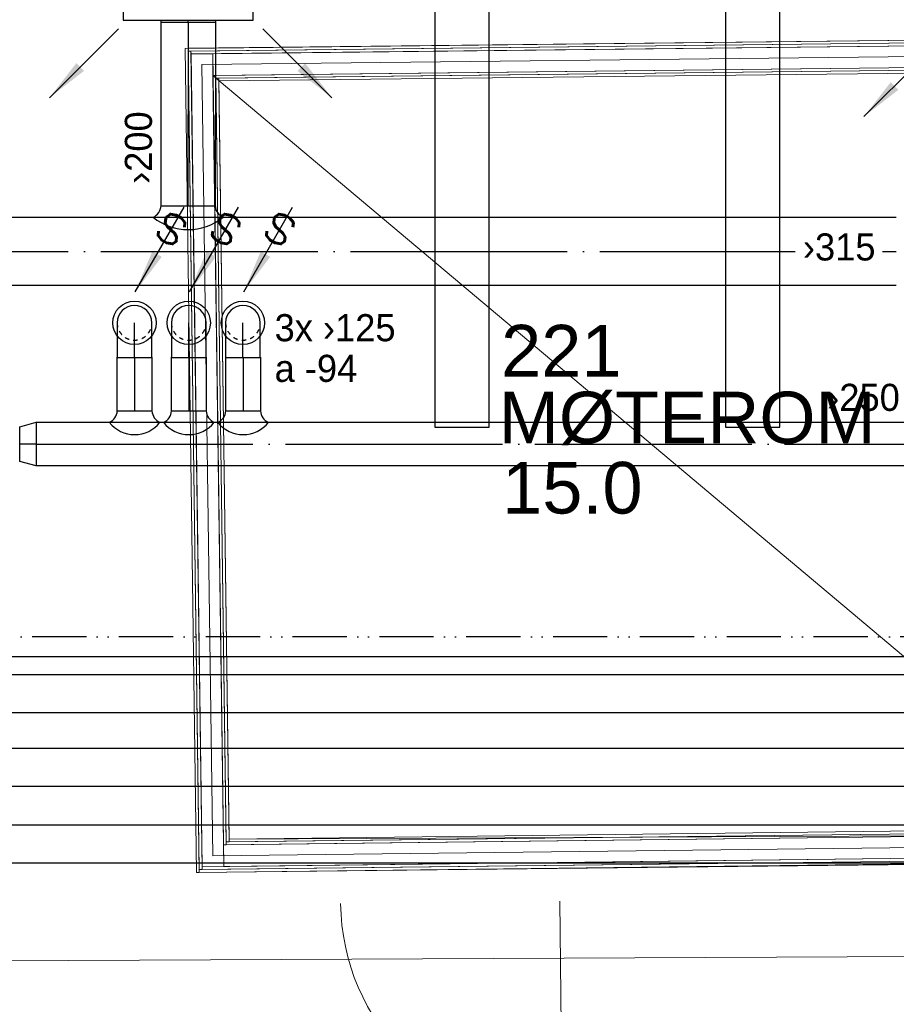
# Model space of a CAD drawing. Header units: millimetres. Extents: x 0 to 83478, y 0 to 53008.
# Tile 24 of 83: x 25994 to 30035, y 20576 to 25117. Entities that reach past the tile are written whole.
import ezdxf
from ezdxf.enums import TextEntityAlignment as Align

# ---------------------------------------------------------------- set-up
doc = ezdxf.new("R2010")
doc.units = ezdxf.units.MM
doc.header["$LTSCALE"] = 50
doc.header["$MEASUREMENT"] = 0
doc.header["$PDMODE"] = 1
for name, pattern in [('2V-CENT', [23, 20, -1.5, 0, -1.5]), ('V-GOMD', [0.8, 0.4, -0.4]), ('V-KV', [2, 1, 1]), ('V-V', [2, 1, 1]), ('V-VV', [8, 5, -1, 0, -1, 0, -1])]:
    doc.linetypes.add(name, pattern=pattern)
doc.layers.get('0').update_dxf_attribs({"linetype": 'CONTINUOUS'})
for name, color, linetype in [('20602A200D001$0$832 Rominfo', 7, 'CONTINUOUS'), ('V060-', 3, 'CONTINUOUS'), ('V061-', 1, 'CONTINUOUS'), ('V070-', 3, 'CONTINUOUS'), ('V071-', 1, 'CONTINUOUS'), ('V080-', 3, 'CONTINUOUS'), ('V100-', 6, 'CONTINUOUS'), ('V110', 1, 'CONTINUOUS'), ('V110-', 6, 'CONTINUOUS')]:
    doc.layers.add(name, color=color, linetype=linetype)
for name, color, linetype, lineweight in [('20602A200D001$0$A-DOOR', 31, 'CONTINUOUS', 13), ('20602A200D001$0$A-GENM', 13, 'CONTINUOUS', 9), ('20602A200D001$0$A-WALL', 7, 'CONTINUOUS', 13)]:
    doc.layers.add(name, color=color, linetype=linetype, lineweight=lineweight)
doc.styles.add('20602A200D001$0$Arial', font='arial.ttf', dxfattribs={"height": 238.125})
doc.styles.add('FISO', font='fiso')
doc.styles.add('SIMPLEX', font='SIMPLEX')

# ---------------------------------------------------------------- blocks, each defined once
blk = doc.blocks.new('TAK_P', base_point=(16247.5, 22586.5))
for p, q in [((16248, 22587), (16247, 22587)), ((16247, 22587), (16247, 22586)), ((16248, 22586), (16248, 22587)), ((16247, 22586), (16248, 22586))]:
    blk.add_line(p, q)
blk = doc.blocks.new('V420', base_point=(455, 404.5))
blk.add_line((455, 404.5), (464, 404.5))
blk.add_solid([(455, 404.5), (459, 405), (459, 404)])
blk = doc.blocks.new('V421', base_point=(455.5, 404.5))
at = {"rotation": 180}
blk.add_blockref('V420', (464.5, 404.5), dxfattribs=at)
blk = doc.blocks.new('C3A', base_point=(16246, 22590.5))
at = {"color": 0, "linetype": 'ByBlock'}
blk.add_line((16247, 22590.5), (16246, 22590.5), dxfattribs=at)
blk = doc.blocks.new('K3A', base_point=(16246, 22590.5))
at = {"color": 0, "linetype": 'ByBlock'}
for p, q in [((16246, 22591), (16247, 22591)), ((16247, 22591), (16247, 22590)), ((16247, 22590), (16246, 22590))]:
    blk.add_line(p, q, dxfattribs=at)
blk = doc.blocks.new('33A', base_point=(16246, 22590.5))
blk.add_point((16247, 22590.5))
at = {"color": 0, "linetype": 'ByBlock'}
blk.add_blockref('K3A', (16246, 22590.5), dxfattribs=at)
at = {"color": 1, "linetype": '2V-CENT'}
blk.add_blockref('C3A', (16246, 22590.5), dxfattribs=at)
at = {"style": 'SIMPLEX', "flags": 3}
blk.add_attdef('0', (16246, 22590.5), '', height=1, dxfattribs=at)
blk = doc.blocks.new('CCDIMF_200X160X75', base_point=(3095.5, 30301.1))
at = {"color": 0, "linetype": 'ByBlock'}
blk.add_line((3058, 30301.1), (3133, 30301.1), dxfattribs=at)
blk = doc.blocks.new('KCDIMF_200X160X75', base_point=(3095.5, 30301.1))
at = {"color": 0, "linetype": 'ByBlock'}
for p, q in [((3058, 30201.1), (3058, 30401.1)), ((3058, 30401.1), (3133, 30381.1)), ((3133, 30381.1), (3133, 30221.1)), ((3133, 30221.1), (3058, 30201.1))]:
    blk.add_line(p, q, dxfattribs=at)
blk = doc.blocks.new('3CDIMF_200X160X75', base_point=(3095.5, 30301.1))
for p in [(3058, 30301.1), (3133, 30301.1)]:
    blk.add_point(p)
at = {"color": 0, "linetype": 'ByBlock'}
blk.add_blockref('KCDIMF_200X160X75', (3095.5, 30301.1), dxfattribs=at)
at = {"color": 1, "linetype": '2V-CENT'}
blk.add_blockref('CCDIMF_200X160X75', (3095.5, 30301.1), dxfattribs=at)
at = {"style": 'SIMPLEX', "flags": 3}
blk.add_attdef('0', (3095.5, 30301.1), '', height=1, dxfattribs=at)
blk = doc.blocks.new('CIRC_P', base_point=(16254, 22587))
blk.add_circle((16254, 22587), 0.5)
blk = doc.blocks.new('CBOJ90_NB', base_point=(86107.402, 31352.24))
at = {"color": 0, "linetype": 'ByBlock'}
blk.add_line((86106.402, 31352.24), (86107.402, 31352.24), dxfattribs=at)
blk = doc.blocks.new('V422', base_point=(16230, 22585))
blk.add_blockref('V420', (16230, 22585))
at = {"style": 'SIMPLEX'}
blk.add_text('s', height=4, rotation=90, dxfattribs=at).set_placement((16238, 22585), align=Align.CENTER)
blk = doc.blocks.new('20602A200D001$0$IV04_48dB 80407 - IV04_48dB 2-290938-P02')
at = {"layer": '20602A200D001$0$A-WALL'}
blk.add_line((42447.9, 18989.5), (42398.3, 22637.1), dxfattribs=at)
blk = doc.blocks.new('20602A200D001$0$IV04_48dB 80407 - IV04_48dB-290931-P02')
at = {"layer": '20602A200D001$0$A-WALL'}
for p, q in [((42321.3, 22712.2), (42334.3, 22712.4)), ((42334.3, 22712.4), (42321.3, 22712.2)), ((42334.3, 22712.4), (42321.3, 22712.2)), ((42372.9, 18912.6), (42321.3, 22712.2)), ((42321.3, 22712.2), (42372.9, 18912.6)), ((42321.3, 22712.2), (42372.9, 18912.6)), ((42334.3, 22712.4), (42385.9, 18912.7)), ((42334.3, 22712.4), (42385.9, 18912.7)), ((42334.3, 22712.4), (42385.9, 18912.7)), ((42334.5, 22699.4), (42347.5, 22699.5)), ((42347.5, 22699.5), (42334.5, 22699.4)), ((42347.5, 22699.5), (42334.5, 22699.4)), ((42385.7, 18925.7), (42334.5, 22699.4)), ((42334.5, 22699.4), (42385.7, 18925.7)), ((42334.5, 22699.4), (42385.7, 18925.7)), ((42347.5, 22699.5), (42398.7, 18925.9)), ((42347.5, 22699.5), (42398.7, 18925.9)), ((42347.5, 22699.5), (42398.7, 18925.9)), ((42447.6, 22687.6), (42347.7, 22686.5)), ((42347.7, 22686.5), (42398.5, 18938.9)), ((42447.6, 22687.6), (42449, 22587.7)), ((42447.6, 22687.6), (42498.5, 18940)), ((42447.6, 22687.6), (42449, 22587.7)), ((42449, 22587.7), (42462, 22587.8)), ((42462, 22587.8), (42449, 22587.7)), ((42462, 22587.8), (42449, 22587.7)), ((42449, 22587.7), (42497.2, 19040)), ((42449, 22587.7), (42497.2, 19040)), ((42497.2, 19040), (42449, 22587.7)), ((42462, 22587.8), (42510.2, 19040.2)), ((42510.2, 19040.2), (42462, 22587.8)), ((42510.2, 19040.2), (42462, 22587.8)), ((42462.2, 22574.8), (42475.2, 22575)), ((42475.2, 22575), (42462.2, 22574.8)), ((42475.2, 22575), (42462.2, 22574.8)), ((42462.2, 22574.8), (42510, 19053.2)), ((42462.2, 22574.8), (42510, 19053.2)), ((42510, 19053.2), (42462.2, 22574.8)), ((42475.2, 22575), (42523, 19053.3)), ((42523, 19053.3), (42475.2, 22575)), ((42523, 19053.3), (42475.2, 22575)), ((42497.2, 19040), (42510.2, 19040.2)), ((42497.2, 19040), (42510.2, 19040.2)), ((42510.2, 19040.2), (42497.2, 19040)), ((42497.2, 19040), (42498.5, 18940)), ((42497.2, 19040), (42498.5, 18940)), ((42510, 19053.2), (42523, 19053.3)), ((42510, 19053.2), (42523, 19053.3)), ((42523, 19053.3), (42510, 19053.2)), ((42398.5, 18938.9), (42498.5, 18940)), ((42372.9, 18912.6), (42385.9, 18912.7)), ((42372.9, 18912.6), (42385.9, 18912.7)), ((42385.9, 18912.7), (42372.9, 18912.6)), ((42385.7, 18925.7), (42398.7, 18925.9)), ((42385.7, 18925.7), (42398.7, 18925.9)), ((42398.7, 18925.9), (42385.7, 18925.7))]:
    blk.add_line(p, q, dxfattribs=at)
blk = doc.blocks.new('20602A200D001$0$IV04_48dB 80407 - IV04_48dB 80407-290935-P02')
for name in ['20602A200D001$0$IV04_48dB 80407 - IV04_48dB-290931-P02', '20602A200D001$0$IV04_48dB 80407 - IV04_48dB 2-290938-P02']:
    blk.add_blockref(name, (0, 0))
blk = doc.blocks.new('20602A200D001$0$IV04_48dB 82559 - IV04_48dB 2-290956-P02')
at = {"layer": '20602A200D001$0$A-WALL'}
blk.add_line((42398.3, 22637.1), (52452.3, 22750.4), dxfattribs=at)
blk = doc.blocks.new('20602A200D001$0$IV04_48dB 82559 - IV04_48dB-290949-P02')
at = {"layer": '20602A200D001$0$A-WALL'}
for p, q in [((52514.2, 22827.1), (42334.3, 22712.4)), ((52514.2, 22827.1), (42334.3, 22712.4)), ((42334.3, 22712.4), (52514.2, 22827.1)), ((42334.5, 22699.4), (52514.4, 22814.1)), ((42334.5, 22699.4), (52514.4, 22814.1)), ((52514.4, 22814.1), (42334.5, 22699.4)), ((52501.4, 22813.9), (42347.5, 22699.5)), ((52501.4, 22813.9), (42347.5, 22699.5)), ((42347.5, 22699.5), (52501.4, 22813.9)), ((42347.7, 22686.5), (52501.6, 22800.9)), ((42347.7, 22686.5), (52501.6, 22800.9)), ((52501.6, 22800.9), (42347.7, 22686.5)), ((52401.6, 22799.8), (42447.6, 22687.6)), ((42334.3, 22712.4), (42334.5, 22699.4)), ((42334.3, 22712.4), (42334.5, 22699.4)), ((42334.5, 22699.4), (42334.3, 22712.4)), ((42347.5, 22699.5), (42347.7, 22686.5)), ((42347.5, 22699.5), (42347.7, 22686.5)), ((42347.7, 22686.5), (42347.5, 22699.5)), ((42447.6, 22687.6), (42449, 22587.7)), ((42447.6, 22687.6), (42449, 22587.7)), ((42449, 22587.7), (42447.6, 22687.6)), ((42449, 22587.7), (52402.9, 22699.8)), ((46793.8, 22636.6), (42462, 22587.8)), ((46793.8, 22636.6), (42462, 22587.8)), ((42462, 22587.8), (46793.8, 22636.6)), ((42462.2, 22574.8), (46794, 22623.6)), ((42462.2, 22574.8), (46794, 22623.6)), ((46794, 22623.6), (42462.2, 22574.8)), ((46781, 22623.5), (42475.2, 22575)), ((46781, 22623.5), (42475.2, 22575)), ((42475.2, 22575), (46781, 22623.5)), ((42475.4, 22562), (46781.1, 22610.5)), ((42475.4, 22562), (46781.1, 22610.5)), ((46781.1, 22610.5), (42475.4, 22562)), ((42462, 22587.8), (42462.2, 22574.8)), ((42462, 22587.8), (42462.2, 22574.8)), ((42462.2, 22574.8), (42462, 22587.8)), ((42475.2, 22575), (42475.4, 22562)), ((42475.2, 22575), (42475.4, 22562)), ((42475.4, 22562), (42475.2, 22575))]:
    blk.add_line(p, q, dxfattribs=at)
blk = doc.blocks.new('20602A200D001$0$IV04_48dB 82559 - IV04_48dB 82559-290953-P02')
for name in ['20602A200D001$0$IV04_48dB 82559 - IV04_48dB-290949-P02', '20602A200D001$0$IV04_48dB 82559 - IV04_48dB 2-290956-P02']:
    blk.add_blockref(name, (0, 0))
blk = doc.blocks.new('20602A200D001$0$IV04_40dB - IV04_40dB 2-290983-P02')
at = {"layer": '20602A200D001$0$A-WALL'}
blk.add_line((46607.6, 19038.2), (42447.9, 18989.5), dxfattribs=at)
blk = doc.blocks.new('20602A200D001$0$IV04_40dB - IV04_40dB-290976-P02')
at = {"layer": '20602A200D001$0$A-WALL'}
for p, q in [((46607, 19088.2), (42497.2, 19040)), ((46606.8, 19101.2), (42510, 19053.2)), ((46606.8, 19101.2), (42510, 19053.2)), ((42510, 19053.2), (46606.8, 19101.2)), ((42510.2, 19040.2), (46607, 19088.2)), ((42510.2, 19040.2), (46607, 19088.2)), ((46607, 19088.2), (42510.2, 19040.2)), ((46606.7, 19114.2), (42522.8, 19066.3)), ((46606.7, 19114.2), (42522.8, 19066.3)), ((42522.8, 19066.3), (46606.7, 19114.2)), ((42523, 19053.3), (46606.8, 19101.2)), ((42523, 19053.3), (46606.8, 19101.2)), ((46606.8, 19101.2), (42523, 19053.3)), ((46606.8, 19101.2), (46606.7, 19114.2)), ((46606.8, 19101.2), (46606.7, 19114.2)), ((46606.7, 19114.2), (46606.8, 19101.2)), ((46607, 19088.2), (46606.8, 19101.2)), ((46607, 19088.2), (46606.8, 19101.2)), ((46606.8, 19101.2), (46607, 19088.2)), ((46607, 19088.2), (46608.1, 18988.2)), ((42497.2, 19040), (42498.5, 18940)), ((42497.2, 19040), (42498.5, 18940)), ((42498.5, 18940), (42497.2, 19040)), ((42510, 19053.2), (42510.2, 19040.2)), ((42510, 19053.2), (42510.2, 19040.2)), ((42510.2, 19040.2), (42510, 19053.2)), ((42522.8, 19066.3), (42523, 19053.3)), ((42522.8, 19066.3), (42523, 19053.3)), ((42523, 19053.3), (42522.8, 19066.3)), ((46607.6, 19038.7), (46608.1, 18988.2)), ((46607.6, 19038.7), (46608.1, 18988.2)), ((42398.5, 18938.9), (46608.1, 18988.2)), ((46608.1, 18988.2), (42398.5, 18938.9)), ((46608.1, 18988.2), (42398.5, 18938.9)), ((42498.5, 18940), (46608.1, 18988.2)), ((46608.1, 18988.2), (46608.3, 18975.2)), ((46608.3, 18975.2), (46608.1, 18988.2)), ((46608.3, 18975.2), (46608.1, 18988.2)), ((42385.7, 18925.7), (46608.3, 18975.2)), ((46608.3, 18975.2), (42385.7, 18925.7)), ((46608.3, 18975.2), (42385.7, 18925.7)), ((42385.9, 18912.7), (46608.4, 18962.2)), ((42385.9, 18912.7), (46608.4, 18962.2)), ((46608.4, 18962.2), (42385.9, 18912.7)), ((42398.7, 18925.9), (42398.5, 18938.9)), ((42398.5, 18938.9), (42398.7, 18925.9)), ((42398.5, 18938.9), (42398.7, 18925.9)), ((42398.7, 18925.9), (46608.3, 18975.2)), ((42398.7, 18925.9), (46608.3, 18975.2)), ((46608.3, 18975.2), (42398.7, 18925.9)), ((46608.3, 18975.2), (46608.4, 18962.2)), ((46608.4, 18962.2), (46608.3, 18975.2)), ((46608.4, 18962.2), (46608.3, 18975.2)), ((42385.9, 18912.7), (42385.7, 18925.7)), ((42385.7, 18925.7), (42385.9, 18912.7)), ((42385.7, 18925.7), (42385.9, 18912.7))]:
    blk.add_line(p, q, dxfattribs=at)
blk = doc.blocks.new('20602A200D001$0$IV04_40dB - IV04_40dB-290980-P02')
for name in ['20602A200D001$0$IV04_40dB - IV04_40dB-290976-P02', '20602A200D001$0$IV04_40dB - IV04_40dB 2-290983-P02']:
    blk.add_blockref(name, (0, 0))
blk = doc.blocks.new('20602A200D001$0$Teppe 514151 - Teppe-319814-P02')
at = {"layer": '20602A200D001$0$A-GENM'}
for p, q in [((42321.3, 22712.2), (52527.2, 22827.2)), ((42321.3, 22712.2), (42372.9, 18912.6)), ((42449, 22587.7), (46793.8, 22636.6)), ((42497.2, 19040), (42449, 22587.7)), ((46607, 19088.2), (42449, 22587.7)), ((42497.2, 19040), (46607, 19088.2)), ((46609, 18959.1), (42372.9, 18912.6)), ((30648.5, 18453.1), (56475.5, 18576.7))]:
    blk.add_line(p, q, dxfattribs=at)
blk = doc.blocks.new('20602A200D001$0$Teppe 514151 - Teppe 514151-319818-P02')
blk.add_blockref('20602A200D001$0$Teppe 514151 - Teppe-319814-P02', (0, 0))
blk = doc.blocks.new('20602A200D001$0$Teppe 514881 - Teppe 514881-319839-P02')
at = {"layer": '20602A200D001$0$A-GENM'}
for p, q in [((46768.1, 22610.3), (42475.4, 22562)), ((46815.6, 19116.4), (46768.1, 22610.3)), ((42475.4, 22562), (42522.8, 19066.3)), ((46606.7, 19114.2), (46815.6, 19116.4)), ((42522.8, 19066.3), (46157.2, 19082.9)), ((46157.2, 19082.9), (46606.9, 19088.2)), ((46606.9, 19088.2), (46606.7, 19114.2)), ((46815.9, 19090.4), (46606.9, 19088.2)), ((46606.9, 19088.2), (46607, 19085)), ((46607, 19085), (46758.1, 19085.6)), ((46816, 19086.6), (46815.9, 19090.4))]:
    blk.add_line(p, q, dxfattribs=at)
blk = doc.blocks.new('20602A200D001$0$DOOR 16 - DOOR 16-400036-P02')
at = {"layer": '20602A200D001$0$A-DOOR'}
blk.add_line((44047.3, 18780.2), (44059.1, 17770.2), dxfattribs=at)
blk.add_arc((44047.3, 18780.2), 1010, 180.6711, 270.6711, dxfattribs=at)
blk = doc.blocks.new('20602A200D001')
at = {"layer": '20602A200D001$0$A-DOOR'}
blk.add_blockref('20602A200D001$0$DOOR 16 - DOOR 16-400036-P02', (0, 0), dxfattribs=at)
at = {"layer": '20602A200D001$0$A-GENM'}
for name in ['20602A200D001$0$Teppe 514151 - Teppe 514151-319818-P02', '20602A200D001$0$Teppe 514881 - Teppe 514881-319839-P02']:
    blk.add_blockref(name, (0, 0), dxfattribs=at)
at = {"layer": '20602A200D001$0$A-WALL'}
for name in ['20602A200D001$0$IV04_48dB 82559 - IV04_48dB 82559-290953-P02', '20602A200D001$0$IV04_48dB 80407 - IV04_48dB 80407-290935-P02', '20602A200D001$0$IV04_40dB - IV04_40dB-290980-P02']:
    blk.add_blockref(name, (0, 0), dxfattribs=at)
at = {"layer": '20602A200D001$0$832 Rominfo', "linetype": 'Continuous', "style": '20602A200D001$0$Arial'}
for s, p in [('221', (43777.2, 21199)), ('MØTEROM', (43766.7, 20891)), ('15.0', (43781.9, 20567.2))]:
    blk.add_text(s, height=238.12, dxfattribs=at).set_placement(p)

msp = doc.modelspace()

# ---------------------------------------------------------------- linework, layer by layer
at = {"layer": 'V060-', "linetype": 'Continuous'}
for p, q in [((26645.64, 24258.6), (26646.79, 25103.82)), ((26896.79, 25103.82), (26895.64, 24258.6)), ((23097, 24205.5), (30035, 24205.5)), ((30035, 23890.5), (23097, 23890.5)), ((26444.11, 23312.85), (26444.11, 23559.73)), ((26604.11, 23559.73), (26604.11, 23312.85)), ((26694.11, 23312.85), (26694.11, 23559.73)), ((26854.11, 23559.73), (26854.11, 23312.85)), ((26944.11, 23312.85), (26944.11, 23559.73)), ((27104.11, 23559.73), (27104.11, 23312.85)), ((26069.39, 23260, 47250), (30165.12, 23260, 47250)), ((30165.12, 23060, 47250), (26069.39, 23060, 47250))]:
    msp.add_line(p, q, dxfattribs=at)
at = {"layer": 'V060-', "color": 1, "linetype": '2V-CENT'}
for p, q in [((26770.64, 24258.6), (26771.79, 25103.82)), ((24068.22, 24048), (29568.74, 24048)), ((29970.9, 24048), (30035, 24048)), ((26524.11, 23559.73), (26524.11, 23312.85)), ((26774.11, 23559.73), (26774.11, 23312.85)), ((27024.11, 23559.73), (27024.11, 23312.85)), ((26069.39, 23160, 47250), (30165.12, 23160, 47250))]:
    msp.add_line(p, q, dxfattribs=at)
at = {"layer": 'V060-'}
for p, q in [((26645.64, 24258.6), (26895.64, 24258.6)), ((26444.11, 23312.85), (26604.11, 23312.85)), ((26694.11, 23312.85), (26854.11, 23312.85)), ((26944.11, 23312.85), (27104.11, 23312.85))]:
    msp.add_line(p, q, dxfattribs=at)
at = {"layer": 'V060-', "linetype": 'ByBlock'}
for p, q in [((26443.42, 23719), (26443.42, 23559)), ((26603.42, 23559), (26603.42, 23719)), ((26693.42, 23719), (26693.42, 23559)), ((26853.42, 23559), (26853.42, 23719)), ((26943.42, 23719), (26943.42, 23559)), ((27103.42, 23559), (27103.42, 23719)), ((26443.42, 23559), (26603.42, 23559)), ((26693.42, 23559), (26853.42, 23559)), ((26943.42, 23559), (27103.42, 23559))]:
    msp.add_line(p, q, dxfattribs=at)
at = {"layer": 'V060-'}
for centre, radius, start, end in [((26585.83, 24261.2), 59.87, 292.51866, 357.51013), ((26955.45, 24261.2), 59.87, 182.48987, 247.48134), ((26770.64, 24407.55), 258.59, 231.24376, 308.75624), ((26384.3, 23315.45), 59.87, 292.51866, 357.51013), ((26663.92, 23315.45), 59.87, 182.48987, 247.48134), ((26634.3, 23315.45), 59.87, 292.51866, 357.51013), ((26913.92, 23315.45), 59.87, 182.48987, 247.48134), ((26884.3, 23315.45), 59.87, 292.51866, 357.51013), ((27163.92, 23315.45), 59.87, 182.48987, 247.48134), ((26524.11, 23351.65), 148.44, 218.05462, 321.94538), ((26774.11, 23351.65), 148.44, 218.05462, 321.94538), ((27024.11, 23351.65), 148.44, 218.05462, 321.94538)]:
    msp.add_arc(centre, radius, start, end, dxfattribs=at)
at = {"layer": 'V060-', "linetype": 'ByBlock'}
for centre in [(26523.42, 23719), (26773.42, 23719), (27023.42, 23719)]:
    msp.add_arc(centre, 80, 359.99993, 539.99993, dxfattribs=at)
at = {"layer": 'V060-', "linetype": 'V-GOMD'}
for centre in [(26523.42, 23719), (26773.42, 23719), (27023.42, 23719)]:
    msp.add_arc(centre, 80, 179.99993, 359.99993, dxfattribs=at)
at = {"layer": 'V080-', "linetype": 'V-VV'}
msp.add_line((41509.31, 22270.43), (13502.8, 22270.43), dxfattribs=at)
at = {"layer": 'V080-', "linetype": 'V-KV'}
msp.add_line((41611.72, 22178.27), (13408.69, 22178.27), dxfattribs=at)
at = {"layer": 'V100-', "linetype": 'V-V'}
for p, q in [((10456.08, 22096.6), (36484.65, 22096.6)), ((10281.08, 21921.6), (36484.65, 21921.6)), ((14395.41, 21757.95), (36484.65, 21757.95)), ((14564.71, 21582.95), (36484.65, 21582.95))]:
    msp.add_line(p, q, dxfattribs=at)
at = {"layer": 'V110'}
for points in [[(27908.5, 26837.5), (27908.5, 23237.5), (28158.5, 23237.5), (28158.5, 26837.5)], [(29247.85, 26837.5), (29247.85, 23237.5), (29497.85, 23237.5), (29497.85, 26837.5)]]:
    msp.add_lwpolyline(points, close=True, dxfattribs=at)
at = {"layer": 'V110-', "linetype": 'V-V'}
for p, q in [((14746.42, 21404.24), (36484.65, 21404.24)), ((14915.72, 21229.24), (36484.65, 21229.24))]:
    msp.add_line(p, q, dxfattribs=at)

# ---------------------------------------------------------------- block references
at = {"layer": 'V060-'}
msp.add_blockref('20602A200D001', (-15563.7, 2272.18), dxfattribs=at)
at = {"layer": 'V060-', "color": 1, "linetype": '2V-CENT', "xscale": 160, "yscale": 160, "zscale": 160, "rotation": 90}
for p in [(26523.42, 23719), (26773.42, 23719), (27023.42, 23719)]:
    msp.add_blockref('CBOJ90_NB', p, dxfattribs=at)
at = {"layer": 'V060-', "linetype": 'Continuous', "rotation": 180}
msp.add_blockref('3CDIMF_200X160X75', (26032, 23160, 47250), dxfattribs=at)
at = {"layer": 'V070-'}
for name, p, xscale, yscale, zscale, rotation in [('TAK_P', (26771.21, 25413.82), 600, 600, 600, 180), ('V421', (26449.65, 25075.06), 50, 50, 50, 225), ('V421', (27115.62, 25074.89), 50, 50, 50, 315), ('V421', (30204.29, 24987.85), 50, 50, 50, 225), ('V422', (26527.26, 23862.44), 50, 50, 50, 59.99999999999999), ('V422', (26777.26, 23862.44), 50, 50, 50, 59.99999999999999), ('V422', (27027.26, 23862.44), 50, 50, 50, 59.99999999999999)]:
    msp.add_blockref(name, p, dxfattribs=dict(at, xscale=xscale, yscale=yscale, zscale=zscale, rotation=rotation))
at = {"layer": 'V070-', "linetype": 'Continuous', "xscale": 10, "yscale": 250, "zscale": 10, "rotation": 270}
msp.add_blockref('33A', (26771.21, 25113.82), dxfattribs=at)
at = {"layer": 'V070-', "xscale": 200, "yscale": 200, "zscale": 200}
for p in [(26523.42, 23719), (26773.42, 23719), (27023.42, 23719)]:
    msp.add_blockref('CIRC_P', p, dxfattribs=at)

# ---------------------------------------------------------------- texts
at = {"layer": 'V061-', "color": 1, "style": 'FISO'}
msp.add_text('›200', height=125, rotation=90, dxfattribs=at).set_placement((26603.97, 24359.52))
for s, p in [('›315', (29604.76, 24006.27)), ('›250', (29716.91, 23312.64))]:
    msp.add_text(s, height=125, dxfattribs=at).set_placement(p)
at = {"layer": 'V071-', "color": 1, "style": 'FISO'}
for s, p in [('3x ›125', (27169.35, 23633.87)), ('a -94', (27169.35, 23446.37))]:
    msp.add_text(s, height=125, dxfattribs=at).set_placement(p)

doc.saveas('drawing.dxf')
